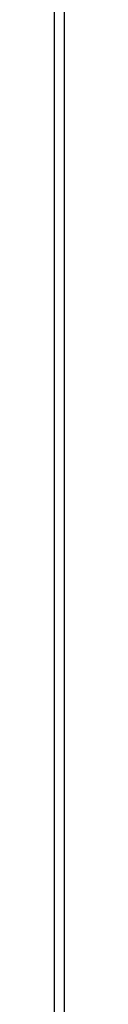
# Model space of a CAD drawing. Header units: millimetres. Extents: x -394.9 to -362.9, y -54.6 to -22.5.
# Tile 154 of 256: x -378.9002216 to -378.9001494, y -54.2530292 to -54.2494672. Entities that reach past the tile are written whole.
import ezdxf

# ---------------------------------------------------------------- set-up
doc = ezdxf.new("R2010")
doc.units = ezdxf.units.MM
doc.header["$MEASUREMENT"] = 0

msp = doc.modelspace()

# ---------------------------------------------------------------- linework, layer by layer
msp.add_rational_spline([(-378.9002216, -54.2448128, 40.3), (-378.9002037, -54.3948087, 40.3), (-378.9001858, -54.5447971, 40.3)], [1, 1.00002467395, 1.0000493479], degree=2)
for points in [[(-378.9002216, -54.2448128, 3.8026529), (-378.9002037, -54.3948132, 3.8026529), (-378.9001858, -54.5448137, 3.8026529)], [(-378.9002216, -54.2448128, 18.8856579), (-378.9002037, -54.3948132, 18.8856579), (-378.9001858, -54.5448135, 18.8856579)], [(-378.9002216, -54.2448128, 37.3993182), (-378.9002037, -54.3948127, 37.3993182), (-378.9001858, -54.5448126, 37.3993182)], [(-378.9002216, -54.2448128, 22.3163132), (-378.9002037, -54.3948127, 22.3163132), (-378.9001858, -54.5448126, 22.3163132)], [(-378.9001858, -54.2448128, 37.3993182), (-378.9001676, -54.3948127, 37.3993182), (-378.9001494, -54.5448126, 37.3993182)], [(-378.9001858, -54.2448128, 22.3163132), (-378.9001676, -54.3948127, 22.3163132), (-378.9001494, -54.5448126, 22.3163132)]]:
    msp.add_open_spline(points, degree=2)

doc.saveas('drawing.dxf')
